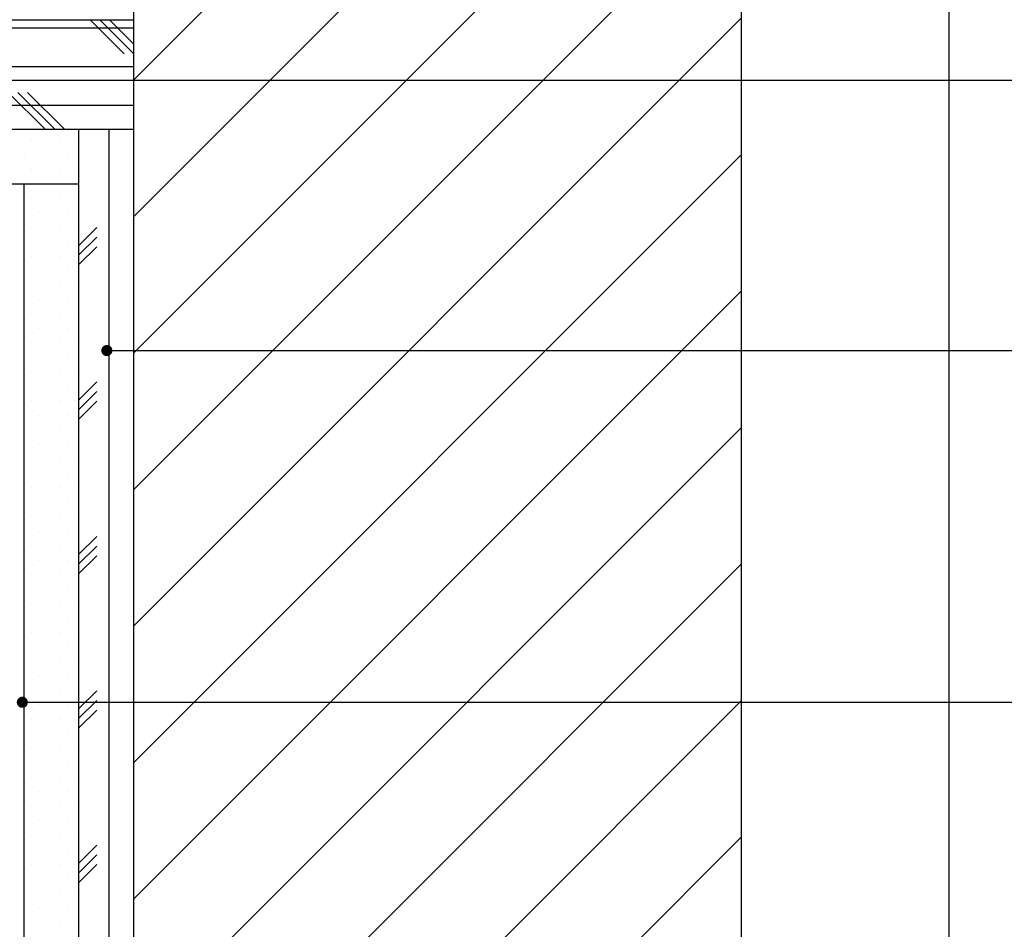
# Model space of a CAD drawing. Header units: millimetres. Extents: x -53 to 3023, y -53 to 2153.
# Tile 24 of 52: x 913 to 1075, y 1688 to 1838. Entities that reach past the tile are written whole.
import ezdxf

# ---------------------------------------------------------------- set-up
doc = ezdxf.new("R2010")
doc.units = ezdxf.units.MM
doc.header["$LTSCALE"] = 5
doc.linetypes.add('DASH', pattern=[0.35, 0.25, -0.1])
doc.layers.get('Defpoints').update_dxf_attribs({"color": 8})
for name, color, linetype in [('A-建筑-拆墙', 251, 'Continuous'), ('Q-立面-填充', 251, 'Continuous'), ('Q-立面-墙体', 2, 'Continuous'), ('Q-立面-次粗线', 31, 'Continuous'), ('Q-立面-粗线', 30, 'Continuous')]:
    doc.layers.add(name, color=color, linetype=linetype)
doc.styles.get("Standard").update_dxf_attribs({"font": 'SimSun.ttf'})
doc.dimstyles.new('1', dxfattribs={"dimscale": 0, "dimtxt": 2.5, "dimasz": 1.5, "dimexe": 1, "dimexo": 0, "dimgap": 0.3, "dimtad": 1, "dimdec": 0, "dimzin": 0, "dimdsep": 46, "dimtxsty": 'Standard', "dimblk": 'ARCHTICK', "dimcen": 0.09, "dimclrd": 8, "dimclre": 8, "dimclrt": 4, "dimadec": 0, "dimazin": 0, "dimtfac": 1, "dimtdec": 0, "dimtix": 1, "dimtofl": 0, "dimtmove": 2, "dimatfit": 3, "dimldrblk": 'DOTSMALL', "dimfxl": 5, "dimfxlon": 1, "dimtolj": 1, "dimtzin": 0, "dimarcsym": 0})

# ---------------------------------------------------------------- blocks, each defined once
blk = doc.blocks.new('_ArchTick')
at = {"color": 0, "linetype": 'ByBlock', "const_width": 0.15}
blk.add_lwpolyline([(-0.5, -0.5), (0.5, 0.5)], dxfattribs=at)
blk = doc.blocks.new('0')
at = {"layer": 'Q-立面-填充', "ltscale": 0.1999999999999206}
h = blk.add_hatch(dxfattribs=at)
h.set_pattern_fill('CORK', color=256, scale=2, style=0)
h.set_pattern_definition([(0, (-535295.1587823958, 505362.4183915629), (0, 1.269999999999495), []), (135, (-535294.5237823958, 505361.7833915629), (-2.540001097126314, -2.540001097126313), [1.796051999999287, -1.796051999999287]), (135, (-535294.2062823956, 505361.7833915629), (-2.540001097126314, -2.540001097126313), [1.796051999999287, -1.796051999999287]), (135, (-535293.8887823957, 505361.7833915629), (-2.540001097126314, -2.540001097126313), [1.796051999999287, -1.796051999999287])])
h.paths.add_polyline_path([(-535205.3587823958, 505406.0183915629), (-535295.1587823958, 505406.0183915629), (-535295.1587823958, 505402.4183915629), (-535205.3587823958, 505402.4183915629)])
h = blk.add_hatch(dxfattribs=at)
h.set_pattern_fill('CORK', color=256, scale=2, angle=90, style=0)
h.set_pattern_definition([(90, (-535207.1587823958, 505362.4183915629), (-1.269999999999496, 7.776507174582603e-17), []), (225, (-535206.5237823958, 505363.0533915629), (2.540001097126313, -2.540001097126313), [1.796051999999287, -1.796051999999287]), (225, (-535206.5237823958, 505363.3708915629), (2.540001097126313, -2.540001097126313), [1.796051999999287, -1.796051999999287]), (225, (-535206.5237823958, 505363.6883915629), (2.540001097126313, -2.540001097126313), [1.796051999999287, -1.796051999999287])])
h.paths.add_polyline_path([(-535205.3587823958, 505402.4183915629), (-535207.1587823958, 505402.4183915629), (-535207.1587823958, 505362.4183915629), (-535205.3587823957, 505362.4183915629)])
at = {"layer": 'Defpoints', "linetype": 'Continuous'}
blk.add_lwpolyline([(-535328.7896128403, 505346.2733878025), (-535178.5317555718, 505346.2733878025), (-535178.5317555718, 505427.6232586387), (-535328.7896128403, 505427.6232586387)], close=True, dxfattribs=at)
at = {"layer": 'Q-立面-填充', "ltscale": 0.1999999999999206}
for p, q in [((-535205.3587823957, 505404.0380557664, 1.378868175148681), (-535185.3587823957, 505424.0380557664, 1.378868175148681)), ((-535205.3587823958, 505399.5479277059, 1.378868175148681), (-535185.3587823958, 505419.5479277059, 1.378868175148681)), ((-535205.3587823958, 505395.0577996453, 1.378868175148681), (-535185.3587823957, 505415.0577996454, 1.378868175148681)), ((-535205.3587823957, 505390.5676715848, 1.378868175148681), (-535185.3587823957, 505410.5676715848, 1.378868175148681)), ((-535205.3587823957, 505386.0775435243, 1.378868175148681), (-535185.3587823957, 505406.0775435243, 1.378868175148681)), ((-535205.3587823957, 505381.5874154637, 1.378868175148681), (-535185.3587823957, 505401.5874154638, 1.378868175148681)), ((-535205.3587823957, 505377.0972874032, 1.378868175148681), (-535185.3587823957, 505397.0972874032, 1.378868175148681)), ((-535205.3587823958, 505372.6071593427, 1.378868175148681), (-535185.3587823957, 505392.6071593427, 1.378868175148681)), ((-535205.3587823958, 505368.1170312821, 1.378868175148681), (-535185.3587823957, 505388.1170312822, 1.378868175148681)), ((-535205.3587823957, 505363.6269032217, 1.378868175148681), (-535185.3587823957, 505383.6269032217, 1.378868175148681)), ((-535205.3587823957, 505359.1367751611, 1.378868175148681), (-535185.3587823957, 505379.1367751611, 1.378868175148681))]:
    blk.add_line(p, q, dxfattribs=at)
at = {"layer": 'Q-立面-墙体', "ltscale": 0.1999999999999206}
for p, q in [((-535205.3587823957, 505346.2733878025, 1.378868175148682), (-535205.3587823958, 505427.6232586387, 1.378868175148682)), ((-535185.3587823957, 505346.2733878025, 1.378868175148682), (-535185.3587823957, 505427.6232586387, 1.378868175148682))]:
    blk.add_line(p, q, dxfattribs=at)
at = {"layer": 'Q-立面-次粗线', "ltscale": 0.1999999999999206}
for p, q in [((-535295.1587823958, 505406.018391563, 1.378868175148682), (-535205.3587823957, 505406.018391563, 1.378868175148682)), ((-535295.1587823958, 505402.418391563, 1.378868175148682), (-535205.3587823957, 505402.418391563, 1.378868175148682)), ((-535207.1587823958, 505362.418391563, 1.378868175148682), (-535207.1587823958, 505402.418391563, 1.378868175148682)), ((-535208.7196177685, 505402.0521415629, 1.378868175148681), (-535208.7196177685, 505402.0521415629, 1.378868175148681)), ((-535208.2433677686, 505402.0521415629, 1.378868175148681), (-535208.2433677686, 505402.0521415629, 1.378868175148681)), ((-535207.7671177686, 505402.0521415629, 1.378868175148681), (-535207.7671177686, 505402.0521415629, 1.378868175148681)), ((-535207.2908677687, 505402.0521415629, 1.378868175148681), (-535207.2908677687, 505402.0521415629, 1.378868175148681)), ((-535208.9577427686, 505401.5758915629, 1.378868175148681), (-535208.9577427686, 505401.5758915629, 1.378868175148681)), ((-535208.4814927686, 505401.5758915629, 1.378868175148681), (-535208.4814927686, 505401.5758915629, 1.378868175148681)), ((-535208.0052427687, 505401.5758915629, 1.378868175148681), (-535208.0052427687, 505401.5758915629, 1.378868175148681)), ((-535207.5289927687, 505401.5758915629, 1.378868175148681), (-535207.5289927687, 505401.5758915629, 1.378868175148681)), ((-535208.7196177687, 505401.099641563, 1.378868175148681), (-535208.7196177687, 505401.099641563, 1.378868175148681)), ((-535208.2433677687, 505401.099641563, 1.378868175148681), (-535208.2433677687, 505401.099641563, 1.378868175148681)), ((-535207.7671177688, 505401.099641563, 1.378868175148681), (-535207.7671177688, 505401.099641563, 1.378868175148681)), ((-535207.2908677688, 505401.099641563, 1.378868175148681), (-535207.2908677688, 505401.099641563, 1.378868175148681)), ((-535289.7587823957, 505400.618391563, 1.378868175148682), (-535207.1587823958, 505400.618391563, 1.378868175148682)), ((-535208.9587823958, 505360.618391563, 1.378868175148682), (-535208.9587823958, 505400.618391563, 1.378868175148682)), ((-535208.9577427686, 505400.623391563, 1.378868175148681), (-535208.9577427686, 505400.623391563, 1.378868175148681)), ((-535208.4814927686, 505400.623391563, 1.378868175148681), (-535208.4814927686, 505400.623391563, 1.378868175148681)), ((-535208.0052427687, 505400.623391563, 1.378868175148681), (-535208.0052427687, 505400.623391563, 1.378868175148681)), ((-535207.5289927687, 505400.623391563, 1.378868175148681), (-535207.5289927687, 505400.623391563, 1.378868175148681)), ((-535208.7196177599, 505400.1471415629, 1.378868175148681), (-535208.7196177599, 505400.1471415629, 1.378868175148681)), ((-535208.24336776, 505400.1471415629, 1.378868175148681), (-535208.24336776, 505400.1471415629, 1.378868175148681)), ((-535207.76711776, 505400.1471415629, 1.378868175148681), (-535207.76711776, 505400.1471415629, 1.378868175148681)), ((-535207.2908677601, 505400.1471415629, 1.378868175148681), (-535207.2908677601, 505400.1471415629, 1.378868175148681)), ((-535208.95774276, 505399.6708915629, 1.378868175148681), (-535208.95774276, 505399.6708915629, 1.378868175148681)), ((-535208.48149276, 505399.6708915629, 1.378868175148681), (-535208.48149276, 505399.6708915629, 1.378868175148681)), ((-535208.0052427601, 505399.6708915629, 1.378868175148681), (-535208.0052427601, 505399.6708915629, 1.378868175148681)), ((-535207.5289927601, 505399.6708915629, 1.378868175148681), (-535207.5289927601, 505399.6708915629, 1.378868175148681)), ((-535208.7196177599, 505399.1946415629, 1.378868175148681), (-535208.7196177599, 505399.1946415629, 1.378868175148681)), ((-535208.24336776, 505399.1946415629, 1.378868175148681), (-535208.24336776, 505399.1946415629, 1.378868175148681)), ((-535207.76711776, 505399.1946415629, 1.378868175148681), (-535207.76711776, 505399.1946415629, 1.378868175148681)), ((-535207.2908677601, 505399.1946415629, 1.378868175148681), (-535207.2908677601, 505399.1946415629, 1.378868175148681)), ((-535208.9577427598, 505398.7183915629, 1.378868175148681), (-535208.9577427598, 505398.7183915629, 1.378868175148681)), ((-535208.4814927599, 505398.7183915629, 1.378868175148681), (-535208.4814927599, 505398.7183915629, 1.378868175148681)), ((-535208.00524276, 505398.7183915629, 1.378868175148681), (-535208.00524276, 505398.7183915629, 1.378868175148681)), ((-535207.52899276, 505398.7183915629, 1.378868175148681), (-535207.52899276, 505398.7183915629, 1.378868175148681)), ((-535208.7196177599, 505398.2421415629, 1.378868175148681), (-535208.7196177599, 505398.2421415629, 1.378868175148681)), ((-535208.24336776, 505398.2421415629, 1.378868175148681), (-535208.24336776, 505398.2421415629, 1.378868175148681)), ((-535207.76711776, 505398.2421415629, 1.378868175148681), (-535207.76711776, 505398.2421415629, 1.378868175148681)), ((-535207.2908677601, 505398.2421415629, 1.378868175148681), (-535207.2908677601, 505398.2421415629, 1.378868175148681)), ((-535208.95774276, 505397.7658915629, 1.378868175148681), (-535208.95774276, 505397.7658915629, 1.378868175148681)), ((-535208.48149276, 505397.7658915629, 1.378868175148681), (-535208.48149276, 505397.7658915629, 1.378868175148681)), ((-535208.0052427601, 505397.7658915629, 1.378868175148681), (-535208.0052427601, 505397.7658915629, 1.378868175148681)), ((-535207.5289927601, 505397.7658915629, 1.378868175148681), (-535207.5289927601, 505397.7658915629, 1.378868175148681)), ((-535208.7196177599, 505397.289641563, 1.378868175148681), (-535208.7196177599, 505397.289641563, 1.378868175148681)), ((-535208.24336776, 505397.289641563, 1.378868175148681), (-535208.24336776, 505397.289641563, 1.378868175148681)), ((-535207.76711776, 505397.289641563, 1.378868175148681), (-535207.76711776, 505397.289641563, 1.378868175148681)), ((-535207.2908677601, 505397.289641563, 1.378868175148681), (-535207.2908677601, 505397.289641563, 1.378868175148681)), ((-535208.9577427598, 505396.813391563, 1.378868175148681), (-535208.9577427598, 505396.813391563, 1.378868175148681)), ((-535208.4814927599, 505396.813391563, 1.378868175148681), (-535208.4814927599, 505396.813391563, 1.378868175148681)), ((-535208.00524276, 505396.813391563, 1.378868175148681), (-535208.00524276, 505396.813391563, 1.378868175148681)), ((-535207.52899276, 505396.813391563, 1.378868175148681), (-535207.52899276, 505396.813391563, 1.378868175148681)), ((-535208.7196177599, 505396.337141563, 1.378868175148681), (-535208.7196177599, 505396.337141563, 1.378868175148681)), ((-535208.24336776, 505396.337141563, 1.378868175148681), (-535208.24336776, 505396.337141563, 1.378868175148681)), ((-535207.76711776, 505396.337141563, 1.378868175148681), (-535207.76711776, 505396.337141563, 1.378868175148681)), ((-535207.2908677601, 505396.337141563, 1.378868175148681), (-535207.2908677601, 505396.337141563, 1.378868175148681)), ((-535208.95774276, 505395.8608915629, 1.378868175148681), (-535208.95774276, 505395.8608915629, 1.378868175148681)), ((-535208.48149276, 505395.8608915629, 1.378868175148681), (-535208.48149276, 505395.8608915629, 1.378868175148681)), ((-535208.0052427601, 505395.8608915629, 1.378868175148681), (-535208.0052427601, 505395.8608915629, 1.378868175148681)), ((-535207.5289927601, 505395.8608915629, 1.378868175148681), (-535207.5289927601, 505395.8608915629, 1.378868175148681)), ((-535208.7196177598, 505395.3846415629, 1.378868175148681), (-535208.7196177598, 505395.3846415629, 1.378868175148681)), ((-535208.2433677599, 505395.3846415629, 1.378868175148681), (-535208.2433677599, 505395.3846415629, 1.378868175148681)), ((-535207.7671177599, 505395.3846415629, 1.378868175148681), (-535207.7671177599, 505395.3846415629, 1.378868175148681)), ((-535207.29086776, 505395.3846415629, 1.378868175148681), (-535207.29086776, 505395.3846415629, 1.378868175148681)), ((-535208.9577427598, 505394.9083915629, 1.378868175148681), (-535208.9577427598, 505394.9083915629, 1.378868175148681)), ((-535208.4814927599, 505394.9083915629, 1.378868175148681), (-535208.4814927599, 505394.9083915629, 1.378868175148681)), ((-535208.00524276, 505394.9083915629, 1.378868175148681), (-535208.00524276, 505394.9083915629, 1.378868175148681)), ((-535207.52899276, 505394.9083915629, 1.378868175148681), (-535207.52899276, 505394.9083915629, 1.378868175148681)), ((-535208.7196177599, 505394.4321415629, 1.378868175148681), (-535208.7196177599, 505394.4321415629, 1.378868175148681)), ((-535208.24336776, 505394.4321415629, 1.378868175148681), (-535208.24336776, 505394.4321415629, 1.378868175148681)), ((-535207.76711776, 505394.4321415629, 1.378868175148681), (-535207.76711776, 505394.4321415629, 1.378868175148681)), ((-535207.2908677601, 505394.4321415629, 1.378868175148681), (-535207.2908677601, 505394.4321415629, 1.378868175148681)), ((-535208.95774276, 505393.9558915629, 1.378868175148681), (-535208.95774276, 505393.9558915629, 1.378868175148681)), ((-535208.48149276, 505393.9558915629, 1.378868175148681), (-535208.48149276, 505393.9558915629, 1.378868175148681)), ((-535208.0052427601, 505393.9558915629, 1.378868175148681), (-535208.0052427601, 505393.9558915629, 1.378868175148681)), ((-535207.5289927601, 505393.9558915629, 1.378868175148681), (-535207.5289927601, 505393.9558915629, 1.378868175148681)), ((-535208.7196177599, 505393.4796415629, 1.378868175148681), (-535208.7196177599, 505393.4796415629, 1.378868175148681)), ((-535208.24336776, 505393.4796415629, 1.378868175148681), (-535208.24336776, 505393.4796415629, 1.378868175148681)), ((-535207.76711776, 505393.4796415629, 1.378868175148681), (-535207.76711776, 505393.4796415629, 1.378868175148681)), ((-535207.2908677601, 505393.4796415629, 1.378868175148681), (-535207.2908677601, 505393.4796415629, 1.378868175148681)), ((-535208.95774276, 505393.003391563, 1.378868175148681), (-535208.95774276, 505393.003391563, 1.378868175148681)), ((-535208.48149276, 505393.003391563, 1.378868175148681), (-535208.48149276, 505393.003391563, 1.378868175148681)), ((-535208.0052427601, 505393.003391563, 1.378868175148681), (-535208.0052427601, 505393.003391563, 1.378868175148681)), ((-535207.5289927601, 505393.003391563, 1.378868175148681), (-535207.5289927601, 505393.003391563, 1.378868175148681)), ((-535208.7196177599, 505392.527141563, 1.378868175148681), (-535208.7196177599, 505392.527141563, 1.378868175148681)), ((-535208.24336776, 505392.527141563, 1.378868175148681), (-535208.24336776, 505392.527141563, 1.378868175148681)), ((-535207.76711776, 505392.527141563, 1.378868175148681), (-535207.76711776, 505392.527141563, 1.378868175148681)), ((-535207.2908677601, 505392.527141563, 1.378868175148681), (-535207.2908677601, 505392.527141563, 1.378868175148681)), ((-535208.95774276, 505392.0508915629, 1.378868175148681), (-535208.95774276, 505392.0508915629, 1.378868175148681)), ((-535208.48149276, 505392.0508915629, 1.378868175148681), (-535208.48149276, 505392.0508915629, 1.378868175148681)), ((-535208.0052427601, 505392.0508915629, 1.378868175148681), (-535208.0052427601, 505392.0508915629, 1.378868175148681)), ((-535207.5289927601, 505392.0508915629, 1.378868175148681), (-535207.5289927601, 505392.0508915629, 1.378868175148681)), ((-535208.7196177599, 505391.5746415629, 1.378868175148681), (-535208.7196177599, 505391.5746415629, 1.378868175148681)), ((-535208.24336776, 505391.5746415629, 1.378868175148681), (-535208.24336776, 505391.5746415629, 1.378868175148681)), ((-535207.76711776, 505391.5746415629, 1.378868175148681), (-535207.76711776, 505391.5746415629, 1.378868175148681)), ((-535207.2908677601, 505391.5746415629, 1.378868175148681), (-535207.2908677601, 505391.5746415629, 1.378868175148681)), ((-535208.95774276, 505391.0983915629, 1.378868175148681), (-535208.95774276, 505391.0983915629, 1.378868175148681)), ((-535208.48149276, 505391.0983915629, 1.378868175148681), (-535208.48149276, 505391.0983915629, 1.378868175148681)), ((-535208.0052427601, 505391.0983915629, 1.378868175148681), (-535208.0052427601, 505391.0983915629, 1.378868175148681)), ((-535207.5289927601, 505391.0983915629, 1.378868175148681), (-535207.5289927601, 505391.0983915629, 1.378868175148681)), ((-535208.7196177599, 505390.6221415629, 1.378868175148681), (-535208.7196177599, 505390.6221415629, 1.378868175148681)), ((-535208.24336776, 505390.6221415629, 1.378868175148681), (-535208.24336776, 505390.6221415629, 1.378868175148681)), ((-535207.76711776, 505390.6221415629, 1.378868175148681), (-535207.76711776, 505390.6221415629, 1.378868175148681)), ((-535207.2908677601, 505390.6221415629, 1.378868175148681), (-535207.2908677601, 505390.6221415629, 1.378868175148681)), ((-535208.9577427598, 505390.1458915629, 1.378868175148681), (-535208.9577427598, 505390.1458915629, 1.378868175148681)), ((-535208.4814927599, 505390.1458915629, 1.378868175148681), (-535208.4814927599, 505390.1458915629, 1.378868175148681)), ((-535208.00524276, 505390.1458915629, 1.378868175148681), (-535208.00524276, 505390.1458915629, 1.378868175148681)), ((-535207.52899276, 505390.1458915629, 1.378868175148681), (-535207.52899276, 505390.1458915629, 1.378868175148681)), ((-535208.7196177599, 505389.6696415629, 1.378868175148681), (-535208.7196177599, 505389.6696415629, 1.378868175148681)), ((-535208.24336776, 505389.6696415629, 1.378868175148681), (-535208.24336776, 505389.6696415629, 1.378868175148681)), ((-535207.76711776, 505389.6696415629, 1.378868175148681), (-535207.76711776, 505389.6696415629, 1.378868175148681)), ((-535207.2908677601, 505389.6696415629, 1.378868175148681), (-535207.2908677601, 505389.6696415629, 1.378868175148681)), ((-535208.95774276, 505389.193391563, 1.378868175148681), (-535208.95774276, 505389.193391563, 1.378868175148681)), ((-535208.48149276, 505389.193391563, 1.378868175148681), (-535208.48149276, 505389.193391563, 1.378868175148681)), ((-535208.0052427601, 505389.193391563, 1.378868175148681), (-535208.0052427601, 505389.193391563, 1.378868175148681)), ((-535207.5289927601, 505389.193391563, 1.378868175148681), (-535207.5289927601, 505389.193391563, 1.378868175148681)), ((-535208.7196177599, 505388.717141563, 1.378868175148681), (-535208.7196177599, 505388.717141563, 1.378868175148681)), ((-535208.24336776, 505388.717141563, 1.378868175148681), (-535208.24336776, 505388.717141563, 1.378868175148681)), ((-535207.76711776, 505388.717141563, 1.378868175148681), (-535207.76711776, 505388.717141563, 1.378868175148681)), ((-535207.2908677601, 505388.717141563, 1.378868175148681), (-535207.2908677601, 505388.717141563, 1.378868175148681)), ((-535208.9577427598, 505388.2408915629, 1.378868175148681), (-535208.9577427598, 505388.2408915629, 1.378868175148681)), ((-535208.4814927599, 505388.2408915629, 1.378868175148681), (-535208.4814927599, 505388.2408915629, 1.378868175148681)), ((-535208.00524276, 505388.2408915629, 1.378868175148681), (-535208.00524276, 505388.2408915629, 1.378868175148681)), ((-535207.52899276, 505388.2408915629, 1.378868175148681), (-535207.52899276, 505388.2408915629, 1.378868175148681)), ((-535208.7196177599, 505387.7646415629, 1.378868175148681), (-535208.7196177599, 505387.7646415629, 1.378868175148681)), ((-535208.24336776, 505387.7646415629, 1.378868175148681), (-535208.24336776, 505387.7646415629, 1.378868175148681)), ((-535207.76711776, 505387.7646415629, 1.378868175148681), (-535207.76711776, 505387.7646415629, 1.378868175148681)), ((-535207.2908677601, 505387.7646415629, 1.378868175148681), (-535207.2908677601, 505387.7646415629, 1.378868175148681)), ((-535208.95774276, 505387.2883915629, 1.378868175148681), (-535208.95774276, 505387.2883915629, 1.378868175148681)), ((-535208.48149276, 505387.2883915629, 1.378868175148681), (-535208.48149276, 505387.2883915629, 1.378868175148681)), ((-535208.0052427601, 505387.2883915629, 1.378868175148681), (-535208.0052427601, 505387.2883915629, 1.378868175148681)), ((-535207.5289927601, 505387.2883915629, 1.378868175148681), (-535207.5289927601, 505387.2883915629, 1.378868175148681)), ((-535208.7196177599, 505386.8121415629, 1.378868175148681), (-535208.7196177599, 505386.8121415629, 1.378868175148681)), ((-535208.24336776, 505386.8121415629, 1.378868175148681), (-535208.24336776, 505386.8121415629, 1.378868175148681)), ((-535207.76711776, 505386.8121415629, 1.378868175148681), (-535207.76711776, 505386.8121415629, 1.378868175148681)), ((-535207.2908677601, 505386.8121415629, 1.378868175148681), (-535207.2908677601, 505386.8121415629, 1.378868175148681)), ((-535208.95774276, 505386.3358915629, 1.378868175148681), (-535208.95774276, 505386.3358915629, 1.378868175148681)), ((-535208.48149276, 505386.3358915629, 1.378868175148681), (-535208.48149276, 505386.3358915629, 1.378868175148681)), ((-535208.0052427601, 505386.3358915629, 1.378868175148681), (-535208.0052427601, 505386.3358915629, 1.378868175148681)), ((-535207.5289927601, 505386.3358915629, 1.378868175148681), (-535207.5289927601, 505386.3358915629, 1.378868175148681)), ((-535208.7196177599, 505385.8596415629, 1.378868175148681), (-535208.7196177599, 505385.8596415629, 1.378868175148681)), ((-535208.24336776, 505385.8596415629, 1.378868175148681), (-535208.24336776, 505385.8596415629, 1.378868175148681)), ((-535207.76711776, 505385.8596415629, 1.378868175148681), (-535207.76711776, 505385.8596415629, 1.378868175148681)), ((-535207.2908677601, 505385.8596415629, 1.378868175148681), (-535207.2908677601, 505385.8596415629, 1.378868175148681)), ((-535208.95774276, 505385.383391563, 1.378868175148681), (-535208.95774276, 505385.383391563, 1.378868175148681)), ((-535208.48149276, 505385.383391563, 1.378868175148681), (-535208.48149276, 505385.383391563, 1.378868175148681)), ((-535208.0052427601, 505385.383391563, 1.378868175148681), (-535208.0052427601, 505385.383391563, 1.378868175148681)), ((-535207.5289927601, 505385.383391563, 1.378868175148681), (-535207.5289927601, 505385.383391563, 1.378868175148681)), ((-535208.7196177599, 505384.907141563, 1.378868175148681), (-535208.7196177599, 505384.907141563, 1.378868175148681)), ((-535208.24336776, 505384.907141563, 1.378868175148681), (-535208.24336776, 505384.907141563, 1.378868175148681)), ((-535207.76711776, 505384.907141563, 1.378868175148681), (-535207.76711776, 505384.907141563, 1.378868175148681)), ((-535207.2908677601, 505384.907141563, 1.378868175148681), (-535207.2908677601, 505384.907141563, 1.378868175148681)), ((-535208.95774276, 505384.430891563, 1.378868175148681), (-535208.95774276, 505384.430891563, 1.378868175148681)), ((-535208.48149276, 505384.430891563, 1.378868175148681), (-535208.48149276, 505384.430891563, 1.378868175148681)), ((-535208.0052427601, 505384.430891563, 1.378868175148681), (-535208.0052427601, 505384.430891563, 1.378868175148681)), ((-535207.5289927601, 505384.430891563, 1.378868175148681), (-535207.5289927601, 505384.430891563, 1.378868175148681)), ((-535208.7196177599, 505383.9546415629, 1.378868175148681), (-535208.7196177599, 505383.9546415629, 1.378868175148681)), ((-535208.24336776, 505383.9546415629, 1.378868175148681), (-535208.24336776, 505383.9546415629, 1.378868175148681)), ((-535207.76711776, 505383.9546415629, 1.378868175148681), (-535207.76711776, 505383.9546415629, 1.378868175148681)), ((-535207.2908677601, 505383.9546415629, 1.378868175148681), (-535207.2908677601, 505383.9546415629, 1.378868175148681)), ((-535208.9577427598, 505383.4783915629, 1.378868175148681), (-535208.9577427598, 505383.4783915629, 1.378868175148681)), ((-535208.4814927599, 505383.4783915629, 1.378868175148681), (-535208.4814927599, 505383.4783915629, 1.378868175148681)), ((-535208.00524276, 505383.4783915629, 1.378868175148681), (-535208.00524276, 505383.4783915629, 1.378868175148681)), ((-535207.52899276, 505383.4783915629, 1.378868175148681), (-535207.52899276, 505383.4783915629, 1.378868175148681)), ((-535208.7196177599, 505383.0021415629, 1.378868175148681), (-535208.7196177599, 505383.0021415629, 1.378868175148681)), ((-535208.24336776, 505383.0021415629, 1.378868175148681), (-535208.24336776, 505383.0021415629, 1.378868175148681)), ((-535207.76711776, 505383.0021415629, 1.378868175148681), (-535207.76711776, 505383.0021415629, 1.378868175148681)), ((-535207.2908677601, 505383.0021415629, 1.378868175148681), (-535207.2908677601, 505383.0021415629, 1.378868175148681)), ((-535208.95774276, 505382.5258915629, 1.378868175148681), (-535208.95774276, 505382.5258915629, 1.378868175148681)), ((-535208.48149276, 505382.5258915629, 1.378868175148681), (-535208.48149276, 505382.5258915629, 1.378868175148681)), ((-535208.0052427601, 505382.5258915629, 1.378868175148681), (-535208.0052427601, 505382.5258915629, 1.378868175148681)), ((-535207.5289927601, 505382.5258915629, 1.378868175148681), (-535207.5289927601, 505382.5258915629, 1.378868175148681)), ((-535208.7196177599, 505382.0496415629, 1.378868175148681), (-535208.7196177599, 505382.0496415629, 1.378868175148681)), ((-535208.24336776, 505382.0496415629, 1.378868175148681), (-535208.24336776, 505382.0496415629, 1.378868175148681)), ((-535207.76711776, 505382.0496415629, 1.378868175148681), (-535207.76711776, 505382.0496415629, 1.378868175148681)), ((-535207.2908677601, 505382.0496415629, 1.378868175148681), (-535207.2908677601, 505382.0496415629, 1.378868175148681)), ((-535208.9577427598, 505381.573391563, 1.378868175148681), (-535208.9577427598, 505381.573391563, 1.378868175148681)), ((-535208.4814927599, 505381.573391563, 1.378868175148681), (-535208.4814927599, 505381.573391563, 1.378868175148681)), ((-535208.00524276, 505381.573391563, 1.378868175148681), (-535208.00524276, 505381.573391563, 1.378868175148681)), ((-535207.52899276, 505381.573391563, 1.378868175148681), (-535207.52899276, 505381.573391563, 1.378868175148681)), ((-535208.7196177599, 505381.097141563, 1.378868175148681), (-535208.7196177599, 505381.097141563, 1.378868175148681)), ((-535208.24336776, 505381.097141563, 1.378868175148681), (-535208.24336776, 505381.097141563, 1.378868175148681)), ((-535207.76711776, 505381.097141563, 1.378868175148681), (-535207.76711776, 505381.097141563, 1.378868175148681)), ((-535207.2908677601, 505381.097141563, 1.378868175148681), (-535207.2908677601, 505381.097141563, 1.378868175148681)), ((-535208.95774276, 505380.620891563, 1.378868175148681), (-535208.95774276, 505380.620891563, 1.378868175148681)), ((-535208.48149276, 505380.620891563, 1.378868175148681), (-535208.48149276, 505380.620891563, 1.378868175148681)), ((-535208.0052427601, 505380.620891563, 1.378868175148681), (-535208.0052427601, 505380.620891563, 1.378868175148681)), ((-535207.5289927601, 505380.620891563, 1.378868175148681), (-535207.5289927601, 505380.620891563, 1.378868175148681)), ((-535208.7196177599, 505380.1446415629, 1.378868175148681), (-535208.7196177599, 505380.1446415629, 1.378868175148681)), ((-535208.24336776, 505380.1446415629, 1.378868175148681), (-535208.24336776, 505380.1446415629, 1.378868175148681)), ((-535207.76711776, 505380.1446415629, 1.378868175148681), (-535207.76711776, 505380.1446415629, 1.378868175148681)), ((-535207.2908677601, 505380.1446415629, 1.378868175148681), (-535207.2908677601, 505380.1446415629, 1.378868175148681)), ((-535208.9577427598, 505379.6683915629, 1.378868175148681), (-535208.9577427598, 505379.6683915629, 1.378868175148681)), ((-535208.4814927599, 505379.6683915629, 1.378868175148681), (-535208.4814927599, 505379.6683915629, 1.378868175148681)), ((-535208.00524276, 505379.6683915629, 1.378868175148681), (-535208.00524276, 505379.6683915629, 1.378868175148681)), ((-535207.52899276, 505379.6683915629, 1.378868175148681), (-535207.52899276, 505379.6683915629, 1.378868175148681)), ((-535208.7196177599, 505379.1921415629, 1.378868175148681), (-535208.7196177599, 505379.1921415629, 1.378868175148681)), ((-535208.24336776, 505379.1921415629, 1.378868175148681), (-535208.24336776, 505379.1921415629, 1.378868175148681)), ((-535207.76711776, 505379.1921415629, 1.378868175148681), (-535207.76711776, 505379.1921415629, 1.378868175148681)), ((-535207.2908677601, 505379.1921415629, 1.378868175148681), (-535207.2908677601, 505379.1921415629, 1.378868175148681)), ((-535208.95774276, 505378.7158915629, 1.378868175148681), (-535208.95774276, 505378.7158915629, 1.378868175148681)), ((-535208.48149276, 505378.7158915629, 1.378868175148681), (-535208.48149276, 505378.7158915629, 1.378868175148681)), ((-535208.0052427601, 505378.7158915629, 1.378868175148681), (-535208.0052427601, 505378.7158915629, 1.378868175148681)), ((-535207.5289927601, 505378.7158915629, 1.378868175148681), (-535207.5289927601, 505378.7158915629, 1.378868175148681)), ((-535208.7196177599, 505378.2396415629, 1.378868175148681), (-535208.7196177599, 505378.2396415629, 1.378868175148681)), ((-535208.24336776, 505378.2396415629, 1.378868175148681), (-535208.24336776, 505378.2396415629, 1.378868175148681)), ((-535207.76711776, 505378.2396415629, 1.378868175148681), (-535207.76711776, 505378.2396415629, 1.378868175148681)), ((-535207.2908677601, 505378.2396415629, 1.378868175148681), (-535207.2908677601, 505378.2396415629, 1.378868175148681)), ((-535208.95774276, 505377.763391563, 1.378868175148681), (-535208.95774276, 505377.763391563, 1.378868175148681)), ((-535208.48149276, 505377.763391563, 1.378868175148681), (-535208.48149276, 505377.763391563, 1.378868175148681)), ((-535208.0052427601, 505377.763391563, 1.378868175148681), (-535208.0052427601, 505377.763391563, 1.378868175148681)), ((-535207.5289927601, 505377.763391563, 1.378868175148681), (-535207.5289927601, 505377.763391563, 1.378868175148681)), ((-535208.7196177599, 505377.287141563, 1.378868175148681), (-535208.7196177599, 505377.287141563, 1.378868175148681)), ((-535208.24336776, 505377.287141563, 1.378868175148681), (-535208.24336776, 505377.287141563, 1.378868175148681)), ((-535207.76711776, 505377.287141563, 1.378868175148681), (-535207.76711776, 505377.287141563, 1.378868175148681)), ((-535207.2908677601, 505377.287141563, 1.378868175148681), (-535207.2908677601, 505377.287141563, 1.378868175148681)), ((-535208.95774276, 505376.810891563, 1.378868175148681), (-535208.95774276, 505376.810891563, 1.378868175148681)), ((-535208.48149276, 505376.810891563, 1.378868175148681), (-535208.48149276, 505376.810891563, 1.378868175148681)), ((-535208.0052427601, 505376.810891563, 1.378868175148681), (-535208.0052427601, 505376.810891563, 1.378868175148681)), ((-535207.5289927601, 505376.810891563, 1.378868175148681), (-535207.5289927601, 505376.810891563, 1.378868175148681)), ((-535208.7196177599, 505376.3346415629, 1.378868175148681), (-535208.7196177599, 505376.3346415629, 1.378868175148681)), ((-535208.24336776, 505376.3346415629, 1.378868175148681), (-535208.24336776, 505376.3346415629, 1.378868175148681)), ((-535207.76711776, 505376.3346415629, 1.378868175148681), (-535207.76711776, 505376.3346415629, 1.378868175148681)), ((-535207.2908677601, 505376.3346415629, 1.378868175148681), (-535207.2908677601, 505376.3346415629, 1.378868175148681))]:
    blk.add_line(p, q, dxfattribs=at)
at = {"layer": 'Q-立面-粗线', "linetype": 'DASH', "ltscale": 5}
blk.add_lwpolyline([(-535328.7896128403, 505346.2733878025), (-535178.5317555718, 505346.2733878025), (-535178.5317555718, 505427.6232586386), (-535328.7896128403, 505427.6232586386)], close=True, dxfattribs=at)
at = {"layer": 'A-建筑-拆墙'}
for points in [[(-535211.9366856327, 505404.0316250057), (-535144.9473647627, 505404.0316250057)], [(-535206.2405241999, 505395.134059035), (-535144.9473647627, 505395.134059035)], [(-535209.0207860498, 505383.5650065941), (-535155.1862969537, 505383.5650065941)]]:
    blk.add_leader(points, dimstyle='1', override={"dimscale": 0.4876327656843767, "dimasz": 0.75, "dimtad": 0, "dimldrblk": 'Dot'}, dxfattribs=at)

msp = doc.modelspace()

# ---------------------------------------------------------------- block references
at = {"xscale": 5, "yscale": 5, "zscale": 5}
msp.add_blockref('0', (2676958.211271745, -2525192.548285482), dxfattribs=at)

doc.saveas('drawing.dxf')
